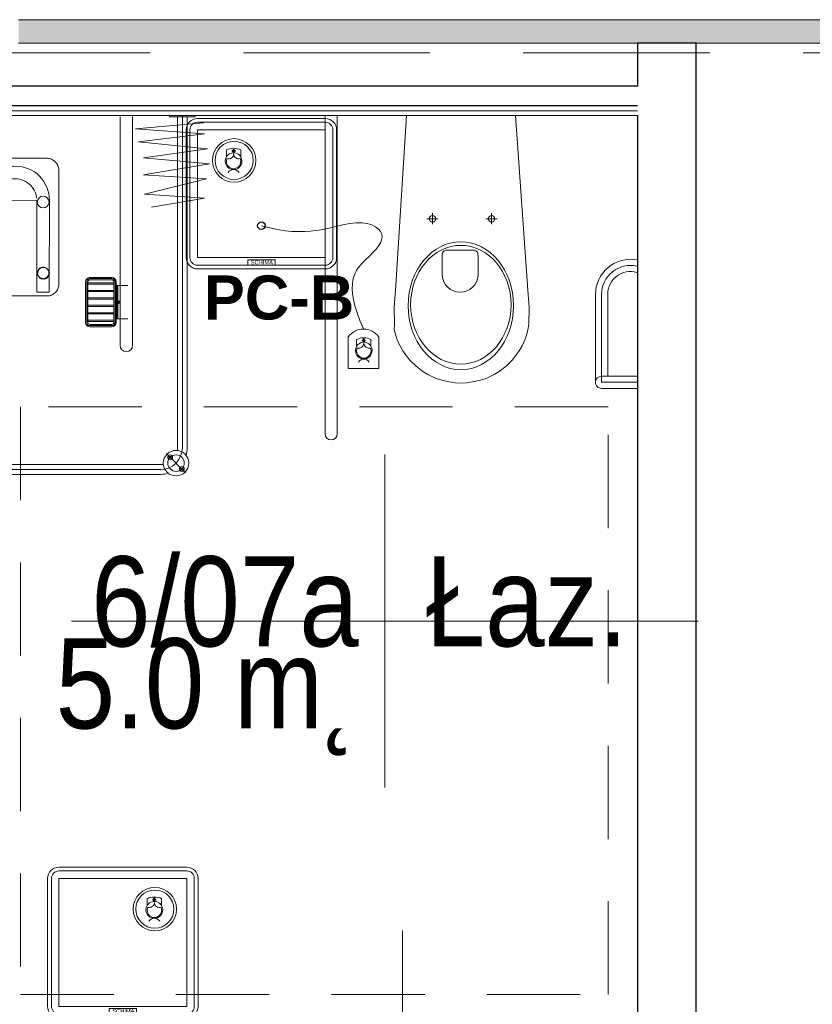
# Model space of a CAD drawing. Header units: centimetres. Extents: x -1253 to 21770, y -8842 to 3590.
# Tile 109 of 120: x 603 to 805, y 1593 to 1844. Entities that reach past the tile are written whole.
import ezdxf

# ---------------------------------------------------------------- set-up
doc = ezdxf.new("R2010")
doc.units = ezdxf.units.CM
for name, pattern in [('Hidden', [71.4375, 47.625, -23.8125]), ('Ponad', [39.688, 23.813, -15.875]), ('Ukryte', [71.438, 47.625, -23.813])]:
    doc.linetypes.add(name, pattern=pattern)
for name, color, linetype, lineweight in [('A-ANNO-NOTE', 131, 'Continuous', 9), ('A-AREA-IDEN', 2, 'Continuous', 13), ('A-DETL-HDLN', 90, 'Ukryte', 9), ('A-FLOR-OVHD', 1, 'Ponad', 9), ('A-WALL', 113, 'Continuous', 13), ('A-WALL-FNSH', 113, 'Continuous', 13), ('A-WALL-PATT', 111, 'Continuous', 13), ('P-SANR-FIXT', 6, 'Continuous', 9), ('PRZYW_Elementy_inst_przyw', 7, 'Continuous', 9)]:
    doc.layers.add(name, color=color, linetype=linetype, lineweight=lineweight)
doc.styles.add('adam', font='arialbd.ttf')
doc.styles.add('Arial_11', font='arial.ttf', dxfattribs={"width": 0.85, "height": 23})

# ---------------------------------------------------------------- blocks, each defined once
blk = doc.blocks.new('miska ustępowa dla N_35_5x54 wisząca koło narożna - Type 1-2357503-6_piętro IV __13_80 m_ - stan projektowany')
at = {"layer": 'P-SANR-FIXT'}
for p, q in [((44.09, 84.95), (44.09, 3.75)), ((47.21, 84.95), (47.21, 3.75)), ((-23.38, 73.37), (-32.54, 73.37)), ((-23.38, 71.81), (-32.54, 71.81)), ((-23.38, 49.38), (-23.38, 71.81)), ((-21.82, 49.38), (-21.82, 71.81)), ((4.01, 69.78), (6.13, 70.8)), ((6.13, 70.8), (7.56, 71.26)), ((7.56, 71.26), (9.56, 71.73)), ((9.56, 71.73), (11.02, 71.92)), ((11.02, 71.92), (12.5, 72)), ((12.5, 72), (13.98, 71.92)), ((13.98, 71.92), (15.44, 71.73)), ((15.44, 71.73), (17.44, 71.26)), ((17.44, 71.26), (18.87, 70.8)), ((18.87, 70.8), (20.99, 69.78)), ((-32.54, 70.25), (-23.38, 70.25)), ((-24.94, 49.38), (-24.94, 70.25)), ((1.02, 67.71), (2.75, 69.02)), ((2.75, 69.02), (4.01, 69.78)), ((20.99, 69.78), (22.25, 69.02)), ((22.25, 69.02), (23.98, 67.71)), ((-1.51, 65.01), (-0.58, 66.14)), ((-0.58, 66.14), (1.02, 67.71)), ((23.98, 67.71), (25.58, 66.14)), ((25.58, 66.14), (26.51, 65.01)), ((-3.07, 62.53), (-2.34, 63.8)), ((-2.34, 63.8), (-1.51, 65.01)), ((26.51, 65.01), (27.34, 63.8)), ((27.34, 63.8), (28.07, 62.53)), ((-4.19, 59.84), (-3.69, 61.21)), ((-3.69, 61.21), (-3.07, 62.53)), ((28.07, 62.53), (28.69, 61.21)), ((28.69, 61.21), (29.19, 59.84)), ((-4.82, 57.07), (-4.57, 58.43)), ((-4.57, 58.43), (-4.19, 59.84)), ((29.19, 59.84), (29.57, 58.43)), ((29.57, 58.43), (29.53, 57.07)), ((-4.88, 52.64), (-4.82, 57.07)), ((29.53, 57.07), (29.58, 52.64)), ((-4.56, 48.31), (-4.88, 52.64)), ((29.58, 52.64), (29.22, 48.31)), ((-1.4, 3.75), (-4.56, 48.31)), ((29.22, 48.31), (26.4, 3.75)), ((8.17, 39.35), (8.17, 44.47)), ((17.32, 44.47), (17.32, 39.35)), ((16.4, 38.08), (9.09, 38.08)), ((4.69, 28.65), (4.69, 31.45)), ((19.8, 28.65), (19.8, 31.45)), ((3.32, 30.06), (6.14, 30.06)), ((18.43, 30.06), (21.25, 30.06))]:
    blk.add_line(p, q, dxfattribs=at)
for centre in [(4.69, 30.06), (19.8, 30.06)]:
    blk.add_circle(centre, 0.825, dxfattribs=at)
for centre, radius, start, end in [((45.65, 84.95), 1.56, 0, 180), ((-23.38, 71.81), 1.56, 360, 90), ((-23.38, 71.81), 1.56, 270, 360), ((-30.79, 49.38), 5.85, 254.5618, 0), ((-30.79, 49.38), 7.41, 257.8673, 0), ((-30.79, 49.38), 8.97, 260.0004, 0), ((12.74, 44.25), 4.58, 2.8022, 177.1978), ((9.34, 39.23), 1.17, 174.1101, 257.7661), ((16.15, 39.23), 1.17, 282.2339, 5.8899)]:
    blk.add_arc(centre, radius, start, end, dxfattribs=at)
for centre, major_axis, ratio in [((12.55, 52.26), (0, 16.33), 0.823529), ((12.55, 52.01), (0, 15.16), 0.845174)]:
    blk.add_ellipse(centre, major_axis=major_axis, ratio=ratio, dxfattribs=at)
blk = doc.blocks.new('brodzik natryskowy dla N - Type 1-2359078-6_piętro IV __13_80 m_ - stan projektowany')
at = {"layer": 'P-SANR-FIXT'}
for p, q in [((-35.25, 90), (-40.13, 94.88)), ((47.11, 95.3), (-33.8, 95.3)), ((-33.8, 94.05), (47.11, 94.05)), ((48.56, 90), (53.43, 94.88)), ((47.11, 92.8), (-33.8, 92.8)), ((-40.55, 4.05), (-40.55, 88.55)), ((-39.3, 3.75), (-39.3, 88.55)), ((-38.05, 4.05), (-38.05, 88.55)), ((51.36, 4.05), (51.36, 88.55)), ((52.61, 3.75), (52.61, 88.75)), ((53.86, 4.05), (53.86, 88.55)), ((-26.61, 3.95), (-26.61, 62.35)), ((-23.41, 62.35), (-23.41, 3.95)), ((-22.41, 55.6), (-25.41, 55.6)), ((-22.81, 55.6), (-22.81, 47.1)), ((-22.61, 55.6), (-22.61, 47.1)), ((-22.41, 56.55), (-22.41, 46.15)), ((-22.11, 56.55), (-22.11, 46.15)), ((-21.81, 56.55), (-21.81, 46.15)), ((-21.81, 56.25), (-15.21, 56.25)), ((-21.81, 55.95), (-15.21, 55.95)), ((-15.71, 57.65), (-21.31, 57.65)), ((-15.71, 57.35), (-21.31, 57.35)), ((-15.71, 57.05), (-21.31, 57.05)), ((-15.21, 46.15), (-15.21, 56.55)), ((-14.91, 46.15), (-14.91, 56.55)), ((-14.61, 46.15), (-14.61, 56.55)), ((-21.81, 54.35), (-15.21, 54.35)), ((-21.81, 54.05), (-15.21, 54.05)), ((-21.81, 52.45), (-15.21, 52.45)), ((-21.81, 52.15), (-15.21, 52.15)), ((-21.81, 50.55), (-15.21, 50.55)), ((-21.81, 50.25), (-15.21, 50.25)), ((-21.81, 48.65), (-15.21, 48.65)), ((-21.81, 48.35), (-15.21, 48.35)), ((-7.62, 47.66), (-7.52, 47.93)), ((-7.52, 47.93), (-7.4, 48.18)), ((-7.4, 48.18), (-7.25, 48.42)), ((-7.25, 48.42), (-7.07, 48.65)), ((-7.07, 48.65), (-6.88, 48.86)), ((-6.88, 48.86), (-6.67, 49.06)), ((-6.67, 49.06), (-6.44, 49.24)), ((-6.44, 49.24), (-6.2, 49.39)), ((-6.2, 49.39), (-5.95, 49.52)), ((-5.95, 49.52), (-5.69, 49.63)), ((-5.69, 49.63), (-5.41, 49.71)), ((-5.41, 49.71), (-5.13, 49.76)), ((-5.29, 48.78), (-5.37, 25.35)), ((-2.15, 48.78), (-5.29, 48.78)), ((-5.13, 49.76), (29.82, 49.76)), ((-2.15, 25.38), (-2.15, 48.78)), ((26.92, 48.78), (30.07, 48.78)), ((26.92, 48.78), (26.92, 25.18)), ((29.82, 49.76), (30.1, 49.76)), ((30.07, 25.38), (30.07, 48.78)), ((30.1, 49.76), (30.38, 49.71)), ((30.38, 49.71), (30.65, 49.64)), ((30.65, 49.64), (30.92, 49.53)), ((30.92, 49.53), (31.17, 49.41)), ((31.17, 49.41), (31.41, 49.26)), ((31.41, 49.26), (31.64, 49.09)), ((31.64, 49.09), (31.85, 48.89)), ((31.85, 48.89), (32.05, 48.68)), ((32.05, 48.68), (32.22, 48.46)), ((32.22, 48.46), (32.38, 48.21)), ((32.38, 48.21), (32.51, 47.96)), ((32.51, 47.96), (32.61, 47.69)), ((-22.41, 47.1), (-25.41, 47.1)), ((-21.81, 46.75), (-15.21, 46.75)), ((-21.81, 46.45), (-15.21, 46.45)), ((-21.31, 45.65), (-15.71, 45.65)), ((-21.31, 45.35), (-15.71, 45.35)), ((-7.74, 47.12), (-7.7, 47.39)), ((-7.74, 46.84), (-7.74, 47.12)), ((-7.74, 17.3), (-7.74, 46.84)), ((-7.7, 47.39), (-7.62, 47.66)), ((-4.48, 45.18), (-4.35, 45.24)), ((-4.35, 45.24), (-4.21, 45.29)), ((-4.21, 45.29), (-4.07, 45.33)), ((-4.07, 45.33), (-3.93, 45.35)), ((-3.93, 45.35), (-3.78, 45.36)), ((-3.78, 45.36), (-3.63, 45.35)), ((-3.63, 45.35), (-3.48, 45.33)), ((-3.48, 45.33), (-3.34, 45.29)), ((-3.34, 45.29), (-3.21, 45.24)), ((-3.21, 45.24), (-3.08, 45.18)), ((32.61, 47.69), (32.69, 47.42)), ((32.69, 47.42), (32.74, 47.13)), ((32.74, 47.13), (32.74, 17.61)), ((-21.31, 45.05), (-15.71, 45.05)), ((-5.24, 43.9), (-5.23, 44.04)), ((-5.23, 43.75), (-5.24, 43.9)), ((-5.23, 44.04), (-5.21, 44.19)), ((-5.21, 43.6), (-5.23, 43.75)), ((-5.21, 44.19), (-5.18, 44.33)), ((-5.18, 43.46), (-5.21, 43.6)), ((-5.18, 44.33), (-5.13, 44.46)), ((-5.13, 43.33), (-5.18, 43.46)), ((-5.13, 44.46), (-5.07, 44.59)), ((-5.07, 43.2), (-5.13, 43.33)), ((-5.07, 44.59), (-4.99, 44.71)), ((-4.99, 43.08), (-5.07, 43.2)), ((-4.99, 44.71), (-4.91, 44.83)), ((-4.91, 42.96), (-4.99, 43.08)), ((-4.91, 44.83), (-4.81, 44.93)), ((-4.81, 42.86), (-4.91, 42.96)), ((-4.81, 44.93), (-4.71, 45.02)), ((-4.71, 42.77), (-4.81, 42.86)), ((-4.71, 45.02), (-4.6, 45.11)), ((-4.6, 42.68), (-4.71, 42.77)), ((-4.6, 45.11), (-4.48, 45.18)), ((-3.08, 45.18), (-2.96, 45.11)), ((-2.96, 45.11), (-2.85, 45.02)), ((-2.85, 42.77), (-2.96, 42.68)), ((-2.85, 45.02), (-2.74, 44.93)), ((-2.74, 42.86), (-2.85, 42.77)), ((-2.74, 44.93), (-2.65, 44.83)), ((-2.65, 42.96), (-2.74, 42.86)), ((-2.65, 44.83), (-2.56, 44.71)), ((-2.56, 43.08), (-2.65, 42.96)), ((-2.56, 44.71), (-2.49, 44.59)), ((-2.49, 43.2), (-2.56, 43.08)), ((-2.49, 44.59), (-2.43, 44.46)), ((-2.43, 43.33), (-2.49, 43.2)), ((-2.43, 44.46), (-2.38, 44.33)), ((-2.38, 43.46), (-2.43, 43.33)), ((-2.38, 44.33), (-2.34, 44.19)), ((-2.34, 43.6), (-2.38, 43.46)), ((-2.34, 44.19), (-2.32, 44.04)), ((-2.32, 43.75), (-2.34, 43.6)), ((-2.32, 44.04), (-2.31, 43.9)), ((-2.31, 43.9), (-2.32, 43.75)), ((-4.48, 42.61), (-4.6, 42.68)), ((-4.35, 42.55), (-4.48, 42.61)), ((-4.21, 42.5), (-4.35, 42.55)), ((-4.07, 42.46), (-4.21, 42.5)), ((-3.93, 42.44), (-4.07, 42.46)), ((-3.78, 42.43), (-3.93, 42.44)), ((-3.48, 42.46), (-3.63, 42.44)), ((-3.34, 42.5), (-3.48, 42.46)), ((-3.21, 42.55), (-3.34, 42.5)), ((-3.08, 42.61), (-3.21, 42.55)), ((-2.96, 42.68), (-3.08, 42.61)), ((-44.99, 24.77), (-31.46, 27.07)), ((-5.37, 25.35), (-5.32, 24.46)), ((26.92, 25.18), (-2.15, 25.38)), ((30.15, 25.35), (30.1, 24.46)), ((-45.5, 19.91), (-29.67, 23.75)), ((-29.67, 23.75), (-44.99, 24.77)), ((-5.32, 24.46), (-5.19, 23.6)), ((-5.19, 23.6), (-4.98, 22.76)), ((-4.98, 22.76), (-4.68, 21.97)), ((-2.03, 24.3), (-2.11, 24.85)), ((-1.89, 23.76), (-2.03, 24.3)), ((-1.71, 23.26), (-1.89, 23.76)), ((-1.47, 22.77), (-1.71, 23.26)), ((-1.19, 22.31), (-1.47, 22.77)), ((25.96, 22.31), (26.24, 22.77)), ((26.24, 22.77), (26.48, 23.26)), ((26.48, 23.26), (26.66, 23.76)), ((26.66, 23.76), (26.8, 24.3)), ((26.8, 24.3), (26.88, 24.85)), ((29.75, 22.76), (29.46, 21.97)), ((29.97, 23.6), (29.75, 22.76)), ((30.1, 24.46), (29.97, 23.6)), ((-4.68, 21.97), (-4.32, 21.2)), ((-4.32, 21.2), (-3.88, 20.49)), ((-3.88, 20.49), (-3.38, 19.82)), ((-0.87, 21.89), (-1.19, 22.31)), ((-0.51, 21.49), (-0.87, 21.89)), ((-0.12, 21.13), (-0.51, 21.49)), ((0.31, 20.81), (-0.12, 21.13)), ((0.76, 20.54), (0.31, 20.81)), ((1.25, 20.3), (0.76, 20.54)), ((1.76, 20.11), (1.25, 20.3)), ((2.29, 19.98), (1.76, 20.11)), ((22.49, 19.98), (23.02, 20.11)), ((23.02, 20.11), (23.53, 20.3)), ((23.53, 20.3), (24.01, 20.54)), ((24.01, 20.54), (24.47, 20.81)), ((24.47, 20.81), (24.89, 21.13)), ((24.89, 21.13), (25.29, 21.49)), ((25.29, 21.49), (25.65, 21.89)), ((25.65, 21.89), (25.96, 22.31)), ((28.66, 20.49), (28.16, 19.82)), ((29.09, 21.2), (28.66, 20.49)), ((29.46, 21.97), (29.09, 21.2)), ((-46.26, 16.08), (-29.41, 18.89)), ((-29.41, 18.89), (-45.5, 19.91)), ((-3.38, 19.82), (-2.82, 19.2)), ((-2.82, 19.2), (-2.2, 18.64)), ((-2.2, 18.64), (-1.53, 18.13)), ((-1.53, 18.13), (-0.81, 17.7)), ((-0.81, 17.7), (-0.05, 17.33)), ((2.84, 19.89), (2.29, 19.98)), ((3.4, 19.86), (2.84, 19.89)), ((4.41, 19.87), (3.4, 19.86)), ((3.78, 19.87), (21.37, 19.87)), ((4.41, 16.64), (4.41, 19.87)), ((21.37, 19.87), (21.94, 19.89)), ((21.94, 19.89), (22.49, 19.98)), ((25.59, 17.7), (24.83, 17.33)), ((26.31, 18.13), (25.59, 17.7)), ((26.98, 18.64), (26.31, 18.13)), ((27.59, 19.2), (26.98, 18.64)), ((28.16, 19.82), (27.59, 19.2)), ((32.74, 17.61), (32.74, 17.33)), ((-29.41, 14.55), (-46.26, 16.08)), ((-7.7, 17.03), (-7.74, 17.3)), ((-7.62, 16.76), (-7.7, 17.03)), ((-7.51, 16.5), (-7.62, 16.76)), ((-7.38, 16.25), (-7.51, 16.5)), ((-7.23, 16), (-7.38, 16.25)), ((-7.05, 15.77), (-7.23, 16)), ((-6.85, 15.56), (-7.05, 15.77)), ((-6.64, 15.36), (-6.85, 15.56)), ((-6.41, 15.18), (-6.64, 15.36)), ((-6.17, 15.02), (-6.41, 15.18)), ((-0.05, 17.33), (0.75, 17.04)), ((0.75, 17.04), (1.58, 16.82)), ((1.58, 16.82), (2.44, 16.69)), ((2.44, 16.69), (4.41, 16.64)), ((22.33, 16.69), (3.78, 16.64)), ((11.19, 16.69), (13.8, 16.69)), ((11.19, 14.42), (11.19, 16.69)), ((13.8, 16.69), (13.8, 14.42)), ((23.2, 16.82), (22.33, 16.69)), ((24.03, 17.04), (23.2, 16.82)), ((24.83, 17.33), (24.03, 17.04)), ((31.36, 15.19), (31.12, 15.03)), ((31.59, 15.37), (31.36, 15.19)), ((31.81, 15.57), (31.59, 15.37)), ((32.01, 15.79), (31.81, 15.57)), ((32.19, 16.02), (32.01, 15.79)), ((32.35, 16.27), (32.19, 16.02)), ((32.49, 16.52), (32.35, 16.27)), ((32.6, 16.79), (32.49, 16.52)), ((32.68, 17.06), (32.6, 16.79)), ((32.74, 17.33), (32.68, 17.06)), ((-45.75, 12.25), (-29.41, 14.55)), ((-5.92, 14.89), (-6.17, 15.02)), ((-5.66, 14.78), (-5.92, 14.89)), ((-5.39, 14.7), (-5.66, 14.78)), ((-5.12, 14.65), (-5.39, 14.7)), ((-4.84, 14.63), (-5.12, 14.65)), ((10.32, 14.63), (-4.84, 14.63)), ((10.54, 13.54), (14.45, 13.54)), ((10.54, 4.27), (10.54, 13.54)), ((14.44, 14.29), (10.55, 14.26)), ((13.8, 14.42), (11.19, 14.42)), ((14.45, 4.27), (14.45, 13.54)), ((30.14, 14.63), (14.73, 14.63)), ((30.36, 14.7), (30.1, 14.65)), ((30.62, 14.78), (30.14, 14.63)), ((30.87, 14.89), (30.62, 14.78)), ((31.12, 15.03), (30.87, 14.89)), ((-28.14, 10.46), (-45.75, 12.25)), ((-44.99, 8.42), (-28.14, 10.46)), ((-27.37, 7.14), (-44.99, 8.42)), ((-44.73, 5.61), (-27.37, 7.14)), ((-42.55, 4.05), (-42.55, 3.75)), ((-36.05, 4.05), (-42.55, 4.05)), ((-36.05, 3.75), (-36.05, 4.05)), ((14.45, 4.27), (10.54, 4.27)), ((49.36, 4.05), (49.36, 3.75)), ((55.86, 4.05), (49.36, 4.05)), ((55.86, 3.75), (55.86, 4.05))]:
    blk.add_line(p, q, dxfattribs=at)
for centre, radius in [((-37.69, 92.44), 3.25), ((51, 92.44), 3.25), ((-39.18, 93.92), 0.62), ((-37.69, 92.44), 2.1), ((-39.18, 93.92), 0.32), ((51, 92.44), 2.1), ((52.48, 93.92), 0.62), ((52.48, 93.92), 0.32), ((-36.21, 90.95), 0.62), ((-36.21, 90.95), 0.32), ((49.51, 90.95), 0.62), ((49.51, 90.95), 0.32), ((-3.85, 43.99), 1.5), ((28.59, 43.93), 1.5), ((-3.77, 25.8), 1.5), ((28.71, 25.99), 1.5), ((12.42, 18.25), 1.5)]:
    blk.add_circle(centre, radius, dxfattribs=at)
for centre, radius, start, end in [((-33.8, 88.55), 5.5, 90, 180), ((-33.8, 88.55), 6.75, 90, 106.4965), ((47.11, 88.55), 6.75, 73.5035, 90), ((47.11, 88.55), 5.5, 0, 90), ((-33.8, 88.55), 4.25, 90, 98.8511), ((47.11, 88.55), 4.25, 81.1489, 90), ((-33.8, 88.55), 6.75, 163.5035, 180), ((-33.8, 88.55), 4.25, 171.1489, 180), ((47.11, 88.55), 4.25, 0, 8.8511), ((47.11, 88.55), 6.75, 0, 16.4965), ((-25.01, 62.35), 1.6, 0, 180), ((-21.31, 56.55), 1.1, 90, 180), ((-21.31, 56.55), 0.8, 90, 180), ((-21.31, 56.55), 0.5, 90, 180), ((-15.71, 56.55), 1.1, 0, 90), ((-15.71, 56.55), 0.8, 0, 90), ((-15.71, 56.55), 0.5, 0, 90), ((-21.31, 46.15), 1.1, 180, 270), ((-21.31, 46.15), 0.8, 180, 270), ((-21.31, 46.15), 0.5, 180, 270), ((-15.71, 46.15), 0.5, 270, 0), ((-15.71, 46.15), 0.8, 270, 0), ((-15.71, 46.15), 1.1, 270, 0)]:
    blk.add_arc(centre, radius, start, end, dxfattribs=at)
blk.add_ellipse((-23.14, 51.35), major_axis=(0, 0.325), ratio=0.224951, dxfattribs=at)
blk = doc.blocks.new('METKA_POMIESZCZENIA2 - Rozbudowana krótka - bez ramki-2403173-6_piętro IV __13_80 m_ - stan projektowany')
at = {"layer": 'A-AREA-IDEN'}
for p, q in [((0, 0.425), (0, 0)), ((0.0976, 0), (-0.8, 0)), ((-0.8, 0), (0.8, 0)), ((0, 0), (0, -0.425))]:
    blk.add_line(p, q, dxfattribs=at)
blk = doc.blocks.new('Ikona')
at = {"layer": 'PRZYW_Elementy_inst_przyw'}
h = blk.add_hatch(color=1, dxfattribs=at)
h.dxf.hatch_style = 1
h.paths.add_polyline_path([(-1065.97, 3801.31), (-1066.17, 3801.31), (-1066.17, 3801.08), (-1065.97, 3801.08)])
h.paths.add_polyline_path([(-1065.97, 3801.08), (-1066.17, 3801.08), (-1066.17, 3800.87), (-1065.97, 3800.87)])
h.paths.add_polyline_path([(-1065.74, 3801.08), (-1065.97, 3801.08), (-1065.97, 3800.87), (-1065.74, 3800.87)])
h.paths.add_polyline_path([(-1066.17, 3801.08), (-1066.41, 3801.08), (-1066.41, 3800.87), (-1066.17, 3800.87)])
h.paths.add_polyline_path([(-1065.97, 3800.87), (-1066.17, 3800.87), (-1066.17, 3800.64), (-1065.97, 3800.64)])
at = {"layer": 'PRZYW_Elementy_inst_przyw', "color": 1}
for p, q in [((-1067.65, 3799.71), (-1067.65, 3801.21)), ((-1064.49, 3799.71), (-1064.49, 3801.21))]:
    blk.add_line(p, q, dxfattribs=at)
for points in [[(-1065.74, 3801.08), (-1065.74, 3800.87), (-1066.41, 3800.87), (-1066.41, 3801.08)], [(-1066.17, 3801.31), (-1065.97, 3801.31), (-1065.97, 3800.64), (-1066.17, 3800.64)]]:
    blk.add_lwpolyline(points, close=True, dxfattribs=at)
for centre, radius, start, end in [((-1066.07, 3798.74), 1.85, 31.7978, 276.8309), ((-1066.07, 3798.03), 3.55, 63.5398, 116.4602), ((-1066.06, 3798.68), 1.6, 156.7793, 23.2207), ((-1066.07, 3798.72), 1.65, 89.6447, 89.8927), ((-1066.08, 3798.74), 1.86, 277.2029, 31.4258), ((-1066.07, 3795.45), 1.43, 32.8175, 147.1825)]:
    blk.add_arc(centre, radius, start, end, dxfattribs=at)
at = {"layer": 'PRZYW_Elementy_inst_przyw', "color": 1, "lineweight": 5}
for centre, start, end in [((-1067.2, 3800.4), 253.1892, 358.3615), ((-1064.92, 3800.4), 181.6385, 286.8108)]:
    blk.add_arc(centre, 1.14, start, end, dxfattribs=at)
blk = doc.blocks.new('PC-B')
at = {"layer": 'PRZYW_Elementy_inst_przyw'}
for p, q in [((16.32, 0), (-16.32, 0)), ((-16.32, -0.96), (16.32, -0.96)), ((-19.2, -2.88), (-19.2, -35.52)), ((-18.24, -2.88), (-18.24, -35.52)), ((18.24, -2.88), (18.24, -35.52)), ((19.2, -35.52), (19.2, -2.88)), ((-16.32, -37.44), (16.32, -37.44)), ((-16.32, -38.4), (16.32, -38.4))]:
    blk.add_line(p, q, dxfattribs=at)
at = {"layer": 'PRZYW_Elementy_inst_przyw', "color": 7}
blk.add_lwpolyline([(-16.32, -2.88), (16.32, -2.88), (16.32, -35.52), (-16.32, -35.52)], close=True, dxfattribs=at)
at = {"layer": 'PRZYW_Elementy_inst_przyw', "color": 0}
blk.add_lwpolyline([(-3.49, -36.08), (3.49, -36.08), (3.49, -37.44), (-3.49, -37.44)], close=True, dxfattribs=at)
at = {"layer": 'PRZYW_Elementy_inst_przyw', "color": 0, "lineweight": 5, "ltscale": 0.4}
blk.add_lwpolyline([(29.98, -55.8), (29.98, -63.78), (22.13, -63.78), (22.13, -55.8)], dxfattribs=at)
at = {"layer": 'PRZYW_Elementy_inst_przyw', "lineweight": 5}
for radius in [5.55, 4.87]:
    blk.add_circle((-6.96, -10.7), radius, dxfattribs=at)
at = {"layer": 'PRZYW_Elementy_inst_przyw', "linetype": 'Continuous', "lineweight": -3, "ltscale": 0.4}
blk.add_circle((0, -27.36), 0.96, dxfattribs=at)
at = {"layer": 'PRZYW_Elementy_inst_przyw'}
for centre, radius, start, end in [((-16.32, -2.88), 2.88, 90, 180), ((16.32, -2.88), 2.88, 0, 90), ((-16.32, -2.88), 1.92, 90, 180), ((16.32, -2.88), 1.92, 0, 90), ((-16.32, -35.52), 2.88, 180, 270), ((-16.32, -35.52), 1.92, 180, 270), ((16.32, -35.52), 2.88, 270, 0), ((16.32, -35.52), 1.92, 270, 0)]:
    blk.add_arc(centre, radius, start, end, dxfattribs=at)
at = {"layer": 'PRZYW_Elementy_inst_przyw', "color": 0, "lineweight": 5, "ltscale": 0.4}
blk.add_arc((26.05, -58.49), 4.75, 34.3565, 145.6435, dxfattribs=at)
at = {"layer": 'PRZYW_Elementy_inst_przyw', "color": 0, "linetype": 'Continuous', "lineweight": 5, "ltscale": 0.4}
blk.add_open_spline([(0, -27.36), (11.69, -30.77), (24.21, -24.31), (33.16, -29.41), (27.42, -35.44), (20.7, -41.6), (26.05, -53.73)], degree=3, dxfattribs=at)
at = {"layer": 'PRZYW_Elementy_inst_przyw', "lineweight": 5, "xscale": 1.155937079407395, "yscale": 1.155937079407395, "zscale": 1.155937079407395}
for p in [(1225.21, -4402), (1258.45, -4450.36)]:
    blk.add_blockref('Ikona', p, dxfattribs=at)
at = {"layer": 'PRZYW_Elementy_inst_przyw', "color": 0, "insert": (-2.71, -36.19), "char_height": 1.056, "attachment_point": 1}
blk.add_mtext_dynamic_manual_height_columns('SCHIMA', width=11.8192, gutter_width=12.5, heights=[0], dxfattribs=at)
at = {"layer": 'PRZYW_Elementy_inst_przyw', "color": 7, "linetype": 'Continuous', "lineweight": -3, "style": 'adam'}
blk.add_attdef('NAZWA', (-14.71, -51.32), '', height=11.25, dxfattribs=at)
blk = doc.blocks.new('Ikona2')
at = {"layer": 'PRZYW_Elementy_inst_przyw'}
h = blk.add_hatch(color=106, dxfattribs=at)
h.dxf.hatch_style = 1
h.paths.add_polyline_path([(0.1, -0.27), (-0.1, -0.27), (-0.1, -0.5), (0.1, -0.5)])
h.paths.add_polyline_path([(0.1, -0.5), (-0.1, -0.5), (-0.1, -0.7), (0.1, -0.7)])
h.paths.add_polyline_path([(0.34, -0.5), (0.1, -0.5), (0.1, -0.7), (0.34, -0.7)])
h.paths.add_polyline_path([(-0.1, -0.5), (-0.34, -0.5), (-0.34, -0.7), (-0.1, -0.7)])
h.paths.add_polyline_path([(0.1, -0.7), (-0.1, -0.7), (-0.1, -0.94), (0.1, -0.94)])
at = {"layer": 'PRZYW_Elementy_inst_przyw', "color": 106}
for p, q in [((-1.58, -1.86), (-1.58, -0.37)), ((1.58, -1.86), (1.58, -0.37))]:
    blk.add_line(p, q, dxfattribs=at)
for points in [[(0.34, -0.5), (0.34, -0.7), (-0.34, -0.7), (-0.34, -0.5)], [(-0.1, -0.27), (0.1, -0.27), (0.1, -0.94), (-0.1, -0.94)]]:
    blk.add_lwpolyline(points, close=True, dxfattribs=at)
for centre, radius, start, end in [((0, -3.55), 3.55, 63.5398, 116.4602), ((0, -2.84), 1.85, 31.7978, 276.8309), ((0, -2.85), 1.65, 89.6447, 89.8927), ((-0.01, -2.84), 1.86, 277.2029, 31.4258), ((0.01, -2.9), 1.6, 156.7793, 23.2207), ((0, -6.13), 1.43, 32.8175, 147.1825)]:
    blk.add_arc(centre, radius, start, end, dxfattribs=at)
at = {"layer": 'PRZYW_Elementy_inst_przyw', "color": 106, "lineweight": 5}
for centre, start, end in [((-1.13, -1.18), 253.1892, 358.3615), ((1.15, -1.18), 181.6385, 286.8108)]:
    blk.add_arc(centre, 1.14, start, end, dxfattribs=at)
blk = doc.blocks.new('R-B')
at = {"layer": 'PRZYW_Elementy_inst_przyw'}
for p, q in [((16.32, 0), (-16.32, 0)), ((-16.32, -0.96), (16.32, -0.96)), ((-19.2, -2.88), (-19.2, -35.52)), ((-18.24, -2.88), (-18.24, -35.52)), ((18.24, -2.88), (18.24, -35.52)), ((19.2, -35.52), (19.2, -2.88)), ((-16.32, -37.44), (16.32, -37.44)), ((-16.32, -38.4), (16.32, -38.4))]:
    blk.add_line(p, q, dxfattribs=at)
at = {"layer": 'PRZYW_Elementy_inst_przyw', "color": 7}
blk.add_lwpolyline([(-16.32, -2.88), (16.32, -2.88), (16.32, -35.52), (-16.32, -35.52)], close=True, dxfattribs=at)
at = {"layer": 'PRZYW_Elementy_inst_przyw', "color": 0}
blk.add_lwpolyline([(-3.49, -36.08), (3.49, -36.08), (3.49, -37.44), (-3.49, -37.44)], close=True, dxfattribs=at)
at = {"layer": 'PRZYW_Elementy_inst_przyw', "lineweight": 5}
for radius in [5.55, 4.87]:
    blk.add_circle((8.16, -10.7), radius, dxfattribs=at)
at = {"layer": 'PRZYW_Elementy_inst_przyw'}
for centre, radius, start, end in [((-16.32, -2.88), 2.88, 90, 180), ((16.32, -2.88), 2.88, 0, 90), ((-16.32, -2.88), 1.92, 90, 180), ((16.32, -2.88), 1.92, 0, 90), ((-16.32, -35.52), 2.88, 180, 270), ((-16.32, -35.52), 1.92, 180, 270), ((16.32, -35.52), 2.88, 270, 0), ((16.32, -35.52), 1.92, 270, 0)]:
    blk.add_arc(centre, radius, start, end, dxfattribs=at)
at = {"layer": 'PRZYW_Elementy_inst_przyw', "lineweight": 5, "xscale": 1.155937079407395, "yscale": 1.155937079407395, "zscale": 1.155937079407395}
blk.add_blockref('Ikona2', (8.03, -7.61), dxfattribs=at)
at = {"layer": 'PRZYW_Elementy_inst_przyw', "color": 0, "insert": (-2.71, -36.19), "char_height": 1.056, "attachment_point": 1}
blk.add_mtext_dynamic_manual_height_columns('SCHIMA', width=11.8192, gutter_width=12.5, heights=[0], dxfattribs=at)
at = {"layer": 'PRZYW_Elementy_inst_przyw', "color": 7, "linetype": 'Continuous', "lineweight": -3, "style": 'adam'}
blk.add_attdef('NAZWA', (-13.85, -53.45), '', height=11.25, dxfattribs=at)

msp = doc.modelspace()

# ---------------------------------------------------------------- hatches: boundary and pattern name
at = {"layer": 'A-WALL-PATT'}
msp.add_hatch(color=9, dxfattribs=at).paths.add_polyline_path([(1172.38, 1838.33), (1172.38, 1844.33), (602.38, 1844.33), (602.38, 1838.33), (1100.2, 1838.33)], flags=0)

# ---------------------------------------------------------------- linework, layer by layer
at = {"layer": 'A-ANNO-NOTE', "lineweight": 13}
msp.add_line((700.38, 1611.83), (700.38, 1521.83), dxfattribs=at)
msp.add_line((700.38, 1611.83), (700.38, 1521.83), dxfattribs=at)
at = {"layer": 'A-DETL-HDLN'}
msp.add_line((-1197.62, 1835.83), (1172.38, 1835.83), dxfattribs=at)
at = {"layer": 'A-FLOR-OVHD'}
for p, q in [((752.87, 1745.5), (602.87, 1745.5)), ((602.87, 1745.5), (602.87, 1595.5)), ((752.87, 1595.5), (752.87, 1745.5)), ((602.87, 1595.5), (752.87, 1595.5))]:
    msp.add_line(p, q, dxfattribs=at)
at = {"layer": 'A-WALL', "lineweight": 9}
for p, q in [((1172.38, 1844.33), (602.38, 1844.33)), ((602.38, 1838.33), (1172.38, 1838.33))]:
    msp.add_line(p, q, dxfattribs=at)
at = {"layer": 'A-WALL', "color": 7, "lineweight": 25}
for p, q in [((760.38, 1838.33), (760.38, 1827.33)), ((775.38, 1838.33), (760.38, 1838.33)), ((775.38, 1574.33), (775.38, 1838.33)), ((760.38, 1827.33), (542.38, 1827.33)), ((760.38, 1822.33), (542.38, 1822.33)), ((760.38, 1819.83), (760.38, 1589.33))]:
    msp.add_line(p, q, dxfattribs=at)
at = {"layer": 'A-WALL'}
msp.add_line((760.38, 1821.08), (542.38, 1821.08), dxfattribs=at)
at = {"layer": 'A-WALL-FNSH', "color": 250, "lineweight": 9}
msp.add_line((542.38, 1819.83), (760.38, 1819.83), dxfattribs=at)

# ---------------------------------------------------------------- block references
at = {"layer": 'A-AREA-IDEN', "xscale": 99.99999999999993, "yscale": 99.99999999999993, "zscale": 99.99999999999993}
msp.add_blockref('METKA_POMIESZCZENIA2 - Rozbudowana krótka - bez ramki-2403173-6_piętro IV __13_80 m_ - stan projektowany', (695.87, 1690.82), dxfattribs=at)
at = {"layer": 'P-SANR-FIXT', "rotation": 180}
for name, p in [('brodzik natryskowy dla N - Type 1-2359078-6_piętro IV __13_80 m_ - stan projektowany', (604.88, 1823.58)), ('miska ustępowa dla N_35_5x54 wisząca koło narożna - Type 1-2357503-6_piętro IV __13_80 m_ - stan projektowany', (727.83, 1823.58))]:
    msp.add_blockref(name, p, dxfattribs=at)
at = {"layer": 'PRZYW_Elementy_inst_przyw', "linetype": 'Hidden', "lineweight": 5}
for name, p, values in [('PC-B', (664.36, 1819.11), {'NAZWA': 'PC-B'}), ('R-B', (629, 1628), {'NAZWA': 'R-B'})]:
    msp.add_blockref(name, p, dxfattribs=at).add_auto_attribs(values)

# ---------------------------------------------------------------- texts
at = {"layer": 'A-AREA-IDEN', "color": 0, "char_height": 23, "line_spacing_factor": 0.936439, "style": 'Arial_11'}
for s, insert, width, attachment_point in [('\\pt84.99995,169.9999,255.00008,340.00003,424.99998,509.99993,595.00011,680.00006,765.00001,849.99996,934.99991,1020.00009,1105.00004,1189.99999,1274.99994,1359.99989,1445.00007,1530.00002,1614.99997,1699.99992,1785.0001,1870.00005,1955,2039.99995,2124.9999,2210.00008,2295.00003,2379.99998,2464.99993,2550.00011,2635.00006,2720.00001;Łaz.', (706.3, 1684.04), 51.765, 7), ('\\pxqr,t3.69565,7.3913,11.08696,14.78261,18.47826,22.17391,25.86957,29.56522,33.26087,36.95652,40.65217,44.34783,48.04348,51.73913,55.43478,59.13043,62.82609,66.52174,70.21739,73.91304,77.6087,81.30435,85,88.69565,92.3913,96.08696,99.78261,103.47826,107.17391,110.86957,114.56522,118.26087;{6/07a}', (689.22, 1684.04), 68, 9), ('\\pt84.99995,169.9999,255.00008,340.00003,424.99998,509.99993,595.00011,680.00006,765.00001,849.99996,934.99991,1020.00009,1105.00004,1189.99999,1274.99994,1359.99989,1445.00007,1530.00002,1614.99997,1699.99992,1785.0001,1870.00005,1955,2039.99995,2124.9999,2210.00008,2295.00003,2379.99998,2464.99993,2550.00011,2635.00006,2720.00001;5.0 m˛', (689.22, 1686.43), 76.5, 3)]:
    msp.add_mtext(s, dxfattribs=dict(at, insert=insert, width=width, attachment_point=attachment_point))

doc.saveas('drawing.dxf')
